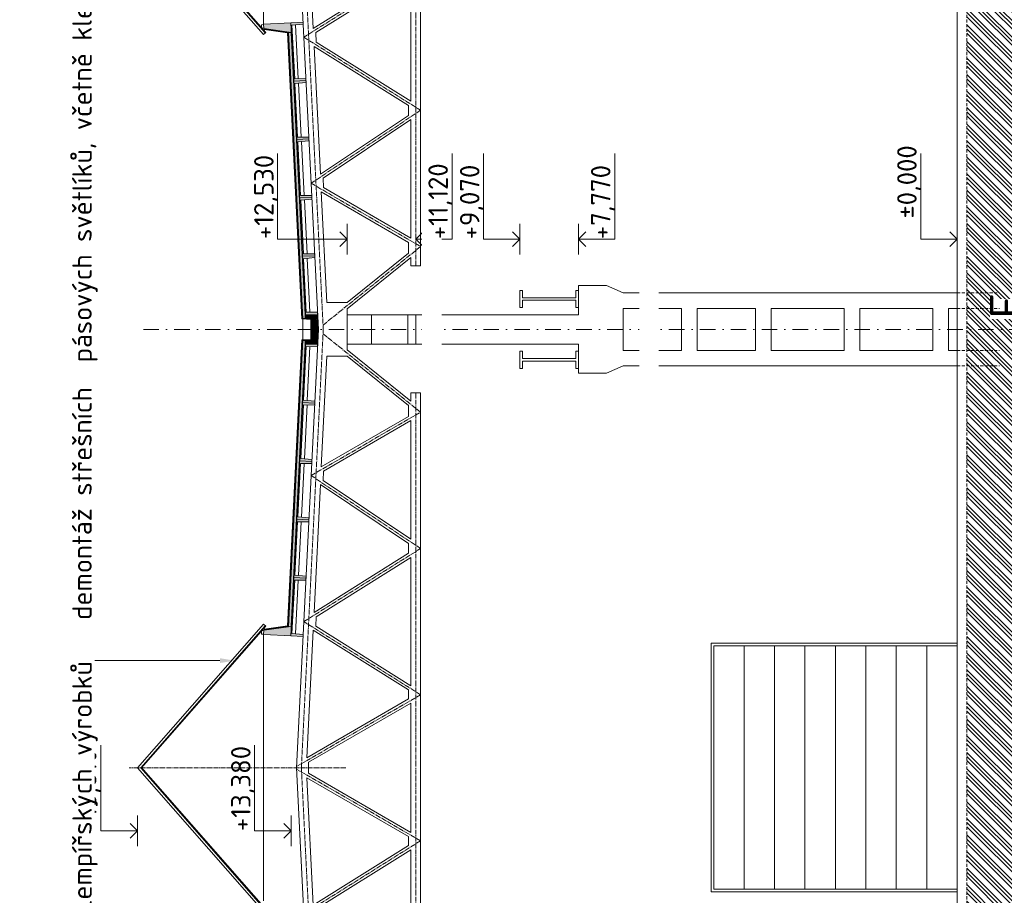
# Model space of a CAD drawing. Header units: millimetres. Extents: x -725694 to 4766210, y -2984614 to 2187451.
# Tile 98 of 256: x 232289 to 252514, y 51681 to 69659. Entities that reach past the tile are written whole.
import ezdxf
from ezdxf import colors
from ezdxf.entities.mleader import LeaderData, LeaderLine
from ezdxf.math import Vec2, Vec3

# ---------------------------------------------------------------- set-up
doc = ezdxf.new("R2010")
doc.units = ezdxf.units.MM
for name, pattern in [('AM_DIN_G_W050', [13.75, 9.75, -1.5, 1, -1.5]), ('CARKOVANA', [5, 3, -2]), ('CENTERX2', [101.6, 63.5, -12.7, 12.7, -12.7]), ('DASHDOT', [25.4, 12.7, -6.35, 0, -6.35]), ('HIDDEN', [9.525, 6.35, -3.175])]:
    doc.linetypes.add(name, pattern=pattern)
for name, color, linetype, lineweight in [('A99_N_sraf', 7, 'Continuous', 0), ('A99_N_txt-popis-200', 7, 'Continuous', 5), ('A99_N_txt-popis-50 @ 200', 7, 'Continuous', 9), ('A99_S_kce-demolice', 7, 'Continuous', 20), ('A99_S_kce-pohl', 7, 'Continuous', 5), ('A99_S_kce-rez-sil', 7, 'Continuous', 15), ('A99_S_kce-rez-ten', 7, 'Continuous', 9), ('A99_S_koty-200-vysk', 7, 'Continuous', 9), ('A99_S_osy', 7, 'CENTERX2', 5), ('A99_S_sraf @ 200', 7, 'Continuous', 9)]:
    doc.layers.add(name, color=color, linetype=linetype, lineweight=lineweight)
doc.styles.add('A99_popis', font='isocpeur.ttf')
doc.styles.add('ad_popis 100', font='isocpeur.ttf', dxfattribs={"height": 200})

msp = doc.modelspace()

# ---------------------------------------------------------------- hatches: boundary and pattern name
at = {"layer": 'A99_N_sraf', "lineweight": 0, "transparency": 33554687}
h = msp.add_hatch(dxfattribs=at)
h.set_pattern_fill('ZELEZOBETON', color=256, scale=10)
h.set_pattern_definition([(45, (-51175, -525700), (-35.355339, 35.355339), []), (45, (-51160.86, -525700), (-35.355339, 35.355339), []), (45, (-51132.574, -525700), (-21.2132034, 49.4974747), [20, -10, 0, -10])])
h.paths.add_polyline_path([(238410, 63300), (238375, 63300), (238375, 63080), (238160, 63070), (238160, 63000), (238410, 63000)])
h.paths.add_polyline_path([(238410, 63600), (238160, 63600), (238160, 63530), (238375, 63520), (238375, 63300), (238410, 63300)])
at = {"layer": 'A99_S_kce-demolice', "lineweight": 0}
h = msp.add_hatch(dxfattribs=at)
h.set_pattern_fill('BETON-LEHKY', color=256, scale=10, style=0)
h.set_pattern_definition([(45, (14.142, 0), (-28.284271, 28.284271), []), (0, (59.21, 13.25), (28.2842712, 28.2842712), [5, -51.5685425]), (45, (64.21, 13.25), (-28.284271, 28.284271), [5, -35]), (90, (67.746, 16.784), (-28.2842712, 28.2842712), [5, -51.5685425]), (135, (67.746, 21.784), (-28.284271, -28.284271), [5, -35]), (0, (59.21, 25.32), (28.2842712, 28.2842712), [5, -51.5685425]), (45, (55.675, 21.784), (-28.284271, 28.284271), [5, -35]), (90, (55.675, 16.784), (-28.2842712, 28.2842712), [5, -51.5685425]), (135, (59.21, 13.25), (-28.284271, -28.284271), [5, -35]), (45, (72.317, 29.89), (-28.284271, 28.284271), [10, -30])])
h.paths.add_polyline_path([(238375, 63520), (238290.6, 63523.9), (238290, 63076), (238375, 63080)])
at = {"layer": 'A99_S_sraf @ 200', "linetype": 'Continuous', "lineweight": 0}
h = msp.add_hatch(dxfattribs=at)
h.set_pattern_fill('ZEM_PUVODNI', color=256, scale=0.3, angle=180)
h.set_pattern_definition([(315, (32580, -1017000), (169.70563, 169.70563), []), (315, (32580, -1017084.85), (169.70563, 169.70563), []), (315, (32580, -1017169.7), (169.70563, 169.70563), [])])
h.paths.add_polyline_path([(251745, -17545), (251745, -5025), (251745, -890), (252300, -890), (252300, -600), (251745, -600), (251745, 83825), (253870, 83825), (253870, -17545)])

# ---------------------------------------------------------------- linework, layer by layer
at = {"layer": 'A99_N_sraf', "linetype": 'Continuous', "lineweight": 0, "ltscale": 2, "transparency": 33554562}
for points in [[(238290, 63300), (238290, 63524), (238092.9, 63533.1)], [(238290, 63300), (238290, 63076), (238092.9, 63066.9)]]:
    msp.add_lwpolyline(points, dxfattribs=at)
at = {"layer": 'A99_S_kce-pohl', "lineweight": 5}
for p, q in [((240325, 64775.1), (240325, 64605.3)), ((240325, 61824.9), (240325, 61994.7))]:
    msp.add_line(p, q, dxfattribs=at)
at = {"layer": 'A99_S_kce-pohl'}
for p, q in [((243765, 64200), (244345.4, 64200)), ((243765, 64200), (243765, 63600)), ((244685, 64050), (244345.4, 64200)), ((244685, 64050), (251545, 64050)), ((244685, 63730), (245885, 63730)), ((244685, 62870), (244685, 63730)), ((245885, 62870), (245885, 63730)), ((246205, 62870), (246205, 63730)), ((246205, 63730), (247405, 63730)), ((247405, 62870), (247405, 63730)), ((247725, 62870), (247725, 63730)), ((247725, 63730), (249225, 63730)), ((249225, 62870), (249225, 63730)), ((249545, 62870), (249545, 63730)), ((249545, 63730), (251045, 63730)), ((251045, 62870), (251045, 63730)), ((251365, 62870), (251365, 63730)), ((251365, 63730), (251545, 63730)), ((243765, 63600), (239515, 63600)), ((243765, 63000), (239515, 63000)), ((244685, 62870), (245885, 62870)), ((246205, 62870), (247405, 62870)), ((247725, 62870), (249225, 62870)), ((249545, 62870), (251045, 62870)), ((251365, 62870), (251545, 62870)), ((244685, 62550), (244345.4, 62400)), ((244685, 62550), (251545, 62550)), ((243765, 62400), (244345.4, 62400))]:
    msp.add_line(p, q, dxfattribs=at)
at = {"layer": 'A99_S_kce-pohl', "lineweight": 0}
msp.add_line((239015, 63220), (239015, 63722.4), dxfattribs=at)
at = {"layer": 'A99_S_kce-pohl', "lineweight": 5}
for points in [[(237975, 72300), (238425, 63300)], [(238185.5, 72094.9), (238316.3, 69478.5)], [(240275, 70702.7), (238316.3, 69478.5)], [(240325, 70616), (238370.6, 69394.5)], [(240325, 70616), (240325, 67984)], [(238370.6, 69394.5), (238380.3, 69199.4)], [(238380.3, 69199.4), (240325, 67984)], [(238334.8, 69109.9), (238465.9, 66487.3)], [(238334.8, 69109.9), (240275, 67897.3)], [(240275, 67897.3), (240275, 67693.4)], [(240275, 67693.4), (238465.9, 66487.3)], [(240325, 67606.6), (238520.1, 66403.3)], [(240325, 67606.6), (240325, 65173.3)], [(238520.1, 66403.3), (238529.8, 66210.5)], [(238529.8, 66210.5), (240325, 65173.3)], [(238484.2, 66121.4), (238597.7, 63850)], [(238484.2, 66121.4), (240275, 65086.7)], [(240275, 65086.7), (240275, 64863.2)], [(240275, 64863.2), (239014.1, 63850)], [(240325, 64775.1), (239015, 63722.4)], [(239014.1, 63850), (238597.7, 63850)], [(239015, 63300), (239015, 63722.4)], [(237975, 54300), (238425, 63300)], [(239015, 63300), (239015, 62877.6)], [(238484.2, 60478.6), (238597.7, 62750)], [(239014.1, 62750), (238597.7, 62750)], [(240275, 61736.8), (239014.1, 62750)], [(240325, 61824.9), (239015, 62877.6)], [(240275, 61513.3), (240275, 61736.8)], [(238484.2, 60478.6), (240275, 61513.3)], [(238529.8, 60389.5), (240325, 61426.7)], [(240325, 58993.4), (240325, 61426.7)], [(238529.8, 60389.5), (238520.1, 60196.7)], [(238334.8, 57490.1), (238465.9, 60112.7)], [(240275, 58906.6), (238465.9, 60112.7)], [(240325, 58993.4), (238520.1, 60196.7)], [(240275, 58702.7), (240275, 58906.6)], [(238334.8, 57490.1), (240275, 58702.7)], [(238380.3, 57400.6), (240325, 58616)], [(240325, 55984), (240325, 58616)], [(238370.6, 57205.5), (238380.3, 57400.6)], [(240275, 55897.3), (238316.3, 57121.5)], [(240325, 55984), (238370.6, 57205.5)], [(240275, 55713.2), (240275, 55897.3)], [(240275, 55713.2), (238185.5, 54505.1)], [(240325, 55626.6), (238225, 54412.5)], [(240325, 54300), (240325, 55626.6)], [(238225, 54300), (238225, 54412.5)], [(237975, 54300), (238425, 45300)], [(238225, 54300), (238225, 54187.5)], [(240325, 54300), (240325, 52973.4)], [(238185.5, 54094.9), (238316.3, 51478.5)], [(240275, 52886.8), (238185.5, 54094.9)], [(240325, 52973.4), (238225, 54187.5)], [(240275, 52886.8), (240275, 52702.7)], [(240275, 52702.7), (238316.3, 51478.5)], [(240325, 52616), (238370.6, 51394.5)], [(240325, 52616), (240325, 49984)]]:
    msp.add_lwpolyline(points, dxfattribs=at)
at = {"layer": 'A99_S_kce-pohl', "color": 253, "linetype": 'AM_DIN_G_W050', "lineweight": 0, "ltscale": 10}
for points in [[(238074.9, 72305), (238524.9, 63305)], [(238074.9, 54295), (238524.9, 63295)], [(238074.9, 54305), (238524.9, 45305)]]:
    msp.add_lwpolyline(points, dxfattribs=at)
at = {"layer": 'A99_S_kce-pohl'}
for points in [[(251545, 56855), (246495, 56855), (246495, 51755), (251545, 51755)], [(251545, 56805), (246545, 56805), (246545, 51805), (251545, 51805)]]:
    msp.add_lwpolyline(points, close=True, dxfattribs=at)
for points in [[(247170, 56805), (247170, 56805), (247170, 51805)], [(247795, 56805), (247795, 56805), (247795, 51805)], [(248420, 56805), (248420, 56805), (248420, 51805)], [(249045, 56805), (249045, 56805), (249045, 51805)], [(249670, 56805), (249670, 56805), (249670, 51805)], [(250295, 56805), (250295, 56805), (250295, 51805)], [(250920, 56805), (250920, 56805), (250920, 51805)]]:
    msp.add_lwpolyline(points, dxfattribs=at)
at = {"layer": 'A99_S_kce-rez-sil'}
for p, q in [((242565, 64100), (242565, 63750)), ((242565, 64100), (242615, 64100)), ((242615, 64100), (242615, 63950)), ((242615, 63950), (243715, 63950)), ((243765, 64100), (243715, 64100)), ((243715, 64100), (243715, 63950)), ((243765, 64100), (243765, 63750)), ((242565, 63750), (242615, 63750)), ((242615, 63900), (243715, 63900)), ((242615, 63750), (242615, 63900)), ((243715, 63750), (243715, 63900)), ((243765, 63750), (243715, 63750)), ((243765, 62400), (243765, 63000)), ((242565, 62500), (242565, 62850)), ((242565, 62850), (242615, 62850)), ((242615, 62850), (242615, 62700)), ((242615, 62700), (243715, 62700)), ((243765, 62850), (243715, 62850)), ((243715, 62850), (243715, 62700)), ((243765, 62500), (243765, 62850)), ((242565, 62500), (242615, 62500)), ((242615, 62500), (242615, 62650)), ((242615, 62650), (243715, 62650)), ((243715, 62500), (243715, 62650)), ((243765, 62500), (243715, 62500))]:
    msp.add_line(p, q, dxfattribs=at)
msp.add_lwpolyline([(239515, 63000), (239515, 63600), (239015, 63600), (239015, 63000)], close=True, dxfattribs=at)
at = {"layer": 'A99_S_kce-rez-sil', "color": 7, "linetype": 'HIDDEN', "lineweight": 5, "ltscale": 10}
for points in [[(251545, 62870), (252415, 62870)], [(251545, 62550), (252415, 62550)]]:
    msp.add_lwpolyline(points, dxfattribs=at)
at = {"layer": 'A99_S_kce-rez-ten', "linetype": 'HIDDEN', "lineweight": 5, "ltscale": 10}
msp.add_line((251745, -600), (251745, 83825), dxfattribs=at)
at = {"layer": 'A99_S_kce-rez-ten', "lineweight": 13}
msp.add_line((251545, 26730), (251545, 81850), dxfattribs=at)
at = {"layer": 'A99_S_kce-rez-ten', "lineweight": 0}
for points in [[(238169.8, 68408.6), (237920.1, 68396.2), (237860.2, 69594.7), (238109.9, 69607.1), (238111.9, 69567.2), (237882.7, 69545.7), (237937.6, 68447.1), (238167.8, 68448.6)], [(238229.6, 67210.1), (237980, 67197.6), (237920.1, 68396.2), (238169.8, 68408.6), (238171.8, 68368.7), (237942.6, 68347.2), (237997.4, 67248.6), (238227.6, 67250.1)], [(238289.5, 66011.6), (238039.8, 65999.1), (237980, 67197.6), (238229.6, 67210.1), (238231.6, 67170.2), (238002.4, 67148.7), (238057.3, 66050.1), (238287.5, 66051.6)], [(238349.4, 64813.1), (238099.7, 64800.6), (238039.8, 65999.1), (238289.5, 66011.6), (238291.5, 65971.7), (238062.3, 65950.2), (238117.2, 64851.6), (238347.4, 64853.1)], [(238160, 63600), (238410, 63600), (238410, 63000), (238160, 63000), (238160, 63070), (238375, 63080), (238375, 63520), (238160, 63530)], [(238349.4, 61786.9), (238099.7, 61799.4), (238039.8, 60600.9), (238289.5, 60588.4), (238291.5, 60628.3), (238062.3, 60649.8), (238117.2, 61748.4), (238347.4, 61746.9)], [(238289.5, 60588.4), (238039.8, 60600.9), (237980, 59402.4), (238229.6, 59389.9), (238231.6, 59429.8), (238002.4, 59451.3), (238057.3, 60549.9), (238287.5, 60548.4)], [(238229.6, 59389.9), (237980, 59402.4), (237920.1, 58203.8), (238169.8, 58191.4), (238171.8, 58231.3), (237942.6, 58252.8), (237997.4, 59351.4), (238227.6, 59349.9)], [(238169.8, 58191.4), (237920.1, 58203.8), (237860.2, 57005.3), (238109.9, 56992.9), (238111.9, 57032.8), (237882.7, 57054.3), (237937.6, 58152.9), (238167.8, 58151.4)]]:
    msp.add_lwpolyline(points, close=True, dxfattribs=at)
at = {"layer": 'A99_S_kce-rez-ten', "lineweight": 9}
for points in [[(238169.8, 68408.6), (238167.8, 68448.6), (237937.6, 68447.1), (237882.7, 69545.7), (238111.9, 69567.2), (238109.9, 69607.1), (237860.2, 69594.7)], [(238169.8, 68408.6), (238171.8, 68368.7), (237942.6, 68347.2), (237997.4, 67248.6), (238227.6, 67250.1), (238229.6, 67210.1), (238229.6, 67210.1)], [(238289.5, 66011.6), (238287.5, 66051.6), (238057.3, 66050.1), (238002.4, 67148.7), (238231.6, 67170.2), (238229.6, 67210.1), (238229.6, 67210.1)], [(238289.5, 66011.6), (238291.5, 65971.7), (238062.3, 65950.2), (238117.2, 64851.6), (238347.4, 64853.1), (238349.4, 64813.1), (238349.4, 64813.1)], [(238425, 63300), (238407.3, 63654.6), (238177.1, 63653.1), (238122.2, 64751.7), (238351.4, 64773.2), (238349.4, 64813.1), (238349.4, 64813.1)], [(238425, 63300), (238407.3, 62945.4), (238177.1, 62946.9), (238122.2, 61848.3), (238351.4, 61826.8), (238349.4, 61786.9), (238349.4, 61786.9)], [(238289.5, 60588.4), (238291.5, 60628.3), (238062.3, 60649.8), (238117.2, 61748.4), (238347.4, 61746.9), (238349.4, 61786.9), (238349.4, 61786.9)], [(238289.5, 60588.4), (238287.5, 60548.4), (238057.3, 60549.9), (238002.4, 59451.3), (238231.6, 59429.8), (238229.6, 59389.9), (238229.6, 59389.9)], [(238169.8, 58191.4), (238171.8, 58231.3), (237942.6, 58252.8), (237997.4, 59351.4), (238227.6, 59349.9), (238229.6, 59389.9), (238229.6, 59389.9)], [(238169.8, 58191.4), (238167.8, 58151.4), (237937.6, 58152.9), (237882.7, 57054.3), (238111.9, 57032.8), (238109.9, 56992.9), (237860.2, 57005.3)]]:
    msp.add_lwpolyline(points, dxfattribs=at)
at = {"layer": 'A99_S_kce-rez-ten', "linetype": 'CARKOVANA', "lineweight": 0, "ltscale": 15}
for points, const_width in [([(238157.1, 63602), (237867.6, 69394.8)], 5), ([(238280, 63300), (238280, 63514.4), (238093.4, 63523.1)], 20), ([(238157.1, 63602), (238157.1, 63530.1)], 5), ([(238280, 63300), (238280, 63085.6), (238093.4, 63076.9)], 20), ([(238157.1, 62998), (237867.6, 57205.2)], 5), ([(238157.1, 62998), (238157.1, 63069.9)], 5)]:
    msp.add_lwpolyline(points, dxfattribs=dict(at, const_width=const_width))
at = {"layer": 'A99_S_kce-rez-ten', "lineweight": 0}
for points in [[(238154.6, 63601.9), (237865.1, 69396.4)], [(238270, 63300), (238270, 63504.9), (238083.9, 63513.5)], [(238290, 63300), (238290, 63524), (238084.8, 63533.5)], [(238154.6, 63602), (238154.6, 63530.3)], [(238159.6, 63602), (238159.6, 63530)], [(238270, 63300), (238270, 63095.1), (238083.9, 63086.5)], [(238290, 63300), (238290, 63076), (238084.8, 63066.5)], [(238154.6, 62998.1), (237865.1, 57203.6)], [(238154.6, 62998), (238154.6, 63069.7)], [(238159.6, 62998), (238159.6, 63070)]]:
    msp.add_lwpolyline(points, dxfattribs=at)
at = {"layer": 'A99_S_kce-rez-ten', "lineweight": 5}
for points in [[(238012.6, 68447.6), (237957.4, 69552.7)], [(238017.3, 68354.2), (238072.5, 67249.1)], [(238132.4, 66050.6), (238077.2, 67155.7)], [(238192.3, 64852.1), (238137, 65957.2)], [(238252.1, 63653.6), (238196.9, 64758.7)], [(238105, 63085), (238105, 63515)], [(238196.9, 61841.3), (238252.1, 62946.4)], [(238192.3, 61747.9), (238137, 60642.8)], [(238132.4, 60549.4), (238077.2, 59444.3)], [(238072.5, 59350.9), (238017.3, 58245.8)], [(238012.6, 58152.4), (237957.4, 57047.3)], [(238185.5, 54505.1), (238316.3, 57121.5)]]:
    msp.add_lwpolyline(points, dxfattribs=at)
at = {"layer": 'A99_S_koty-200-vysk', "ltscale": 2}
for p, q in [((237587.2, 65152.8), (237587.2, 66909.4)), ((241174, 65152.8), (241174, 66909.4)), ((241816, 65152.8), (241816, 66909.4)), ((244514, 65152.8), (244514, 66909.4)), ((250796, 65152.8), (250796, 66909.4)), ((239015, 64835.5), (239015, 65470.1)), ((242565, 64835.5), (242565, 65470.1)), ((243765, 64835.5), (243765, 65470.1)), ((239015, 65152.8), (237587.2, 65152.8)), ((239015, 65152.8), (238865.1, 65302.4)), ((239015, 65152.8), (238865.1, 65003.3)), ((240425, 65152.8), (240574.9, 65302.4)), ((240425, 65152.8), (241174, 65152.8)), ((240425, 65152.8), (240574.9, 65003.3)), ((242565, 65152.8), (241816, 65152.8)), ((242565, 65152.8), (242415.1, 65302.4)), ((242565, 65152.8), (242415.1, 65003.3)), ((243765, 65152.8), (243914.9, 65302.4)), ((243765, 65152.8), (244514, 65152.8)), ((243765, 65152.8), (243914.9, 65003.3)), ((251545, 65152.8), (250796, 65152.8)), ((251545, 65152.8), (251395.1, 65302.4)), ((251545, 65152.8), (251395.1, 65003.3)), ((233957.4, 53005), (233957.4, 54761.6)), ((237114.2, 53005), (237114.2, 54761.6)), ((234706.4, 52687.7), (234706.4, 53322.3)), ((237863.2, 52687.7), (237863.2, 53322.3)), ((234706.4, 53005), (233957.4, 53005)), ((234706.4, 53005), (234556.4, 53154.6)), ((234706.4, 53005), (234556.4, 52855.5)), ((237863.2, 53005), (237114.2, 53005)), ((237863.2, 53005), (237713.3, 53154.6)), ((237863.2, 53005), (237713.3, 52855.5))]:
    msp.add_line(p, q, dxfattribs=at)
at = {"layer": 'A99_S_osy', "linetype": 'DASHDOT', "lineweight": 5, "ltscale": 25}
msp.add_lwpolyline([(254834.8, 63300), (234814.8, 63300)], dxfattribs=at)

# ---------------------------------------------------------------- texts
at = {"layer": 'A99_S_koty-200-vysk', "ltscale": 2, "style": 'A99_popis'}
for s, p in [('%%P0,000', (250713.4, 65575.5)), ('+12,530', (237504.6, 65155)), ('+11,120 ', (241084.3, 65152.8)), ('+9,070', (241733.4, 65150)), ('+7,770', (244424.3, 65152.8)), ('+16,810 ', (233867.7, 53000)), ('+13,380', (237031.6, 53000))]:
    msp.add_text(s, height=400, rotation=90, dxfattribs=at).set_placement(p)

# ---------------------------------------------------------------- next in the draw order: texts
at = {"layer": 'A99_N_txt-popis-200', "color": 1, "lineweight": 0, "insert": (252220, 63515), "char_height": 750, "width": 406.225, "attachment_point": 1, "rotation": 90, "style": 'ad_popis 100', "bg_fill": 3, "box_fill_scale": 1, "bg_fill_color": 256, "bg_fill_transparency": 0}
msp.add_mtext('E', dxfattribs=at)

# ---------------------------------------------------------------- next in the draw order: leaders
at = {"layer": 'A99_N_txt-popis-50 @ 200', "lineweight": 9}
ml = msp.add_multileader_mtext('Standard', dxfattribs=at)
ml.set_content('\\A1;{\\C256;demontáž střešních  panelů PUR + polykarbonát, tl.40mm, včetně klempířských výrobků}', color=1, style='A99_popis')
ml.set_leader_properties(color=256, linetype='ByLayer', lineweight=-1)
ml.build(insert=Vec2(0, 0))
ml.multileader.update_dxf_attribs({"dogleg_length": 1, "arrow_head_size": 300, "scale": 200})
ctx = ml.context
ctx.base_point, ctx.scale, ctx.char_height, ctx.arrow_head_size, ctx.landing_gap_size, ctx.plane_origin, ctx.plane_x_axis, ctx.plane_y_axis = Vec3(233630, 6914.7), 200, 400, 300, 250, Vec3(239436, 10074.7), Vec3(0, 1), Vec3(-1, 0)
notes = []
notes.append((ctx, [(0, (1, 1, 0), (233630, 6329.7), (0, 1), 585, [(0, [(237740, 6329.7)], 0, [])])]))
ctx.mtext.insert, ctx.mtext.text_direction, ctx.mtext.rotation, ctx.mtext.width, ctx.mtext.flow_direction = Vec3(233370, 7164.7), Vec3(0, 1), 1.5707963, 10901.433, 5
ctx.mtext.has_bg_fill, ctx.mtext.bg_color, ctx.mtext.bg_scale_factor, ctx.mtext.bg_transparency, ctx.mtext.use_window_bg_color = 1, -1073741824, 1, 0, 1
ml = msp.add_multileader_mtext('Standard', dxfattribs=at)
ml.set_content('\\A1;{\\C256;demontáž pásového prosvětlení z polykarbonátu}', color=1, style='A99_popis')
ml.set_leader_properties(color=256, linetype='ByLayer', lineweight=-1)
ml.build(insert=Vec2(0, 0))
ml.multileader.update_dxf_attribs({"dogleg_length": 1, "arrow_head_size": 300, "scale": 200})
ctx = ml.context
ctx.base_point, ctx.scale, ctx.char_height, ctx.arrow_head_size, ctx.landing_gap_size, ctx.plane_origin, ctx.plane_x_axis, ctx.plane_y_axis = Vec3(240815.8, -7752.7), 200, 400, 300, 250, Vec3(246621.8, -5400), Vec3(0, 1), Vec3(-1, 0)
notes.append((ctx, [(1, (1, 1, 0), (240815.8, -1987.7), (0, -1), 585, [(0, [(240830.8, -885)], 0, [])])]))
ctx.mtext.insert, ctx.mtext.text_direction, ctx.mtext.rotation, ctx.mtext.width, ctx.mtext.flow_direction = Vec3(240555.8, -7502.7), Vec3(0, 1), 1.5707963, 5217.251, 5
ctx.mtext.has_bg_fill, ctx.mtext.bg_color, ctx.mtext.bg_scale_factor, ctx.mtext.bg_transparency, ctx.mtext.use_window_bg_color = 1, -1073741824, 1, 0, 1
ml = msp.add_multileader_mtext('Standard', dxfattribs=at)
ml.set_content('\\A1;{\\C256;demontáž stěnových panelů PUR, tl.40mm, včetně klempířských výrobků}', color=1, style='A99_popis')
ml.set_leader_properties(color=256, linetype='ByLayer', lineweight=-1)
ml.build(insert=Vec2(0, 0))
ml.multileader.update_dxf_attribs({"dogleg_length": 1, "arrow_head_size": 300, "scale": 200})
ctx = ml.context
ctx.base_point, ctx.scale, ctx.char_height, ctx.arrow_head_size, ctx.landing_gap_size, ctx.plane_origin, ctx.plane_x_axis, ctx.plane_y_axis = Vec3(245275.8, -7756.6), 200, 400, 300, 250, Vec3(251081.8, -5400), Vec3(0, 1), Vec3(-1, 0)
notes.append((ctx, [(1, (1, 1, 0), (245275.8, -1631.6), (0, -1), 585, [(0, [(245290.8, -885)], 0, [])])]))
ctx.mtext.insert, ctx.mtext.text_direction, ctx.mtext.rotation, ctx.mtext.width, ctx.mtext.flow_direction = Vec3(245015.8, -7506.6), Vec3(0, 1), 1.5707963, 5217.251, 5
ctx.mtext.has_bg_fill, ctx.mtext.bg_color, ctx.mtext.bg_scale_factor, ctx.mtext.bg_transparency, ctx.mtext.use_window_bg_color = 1, -1073741824, 1, 0, 1
for ctx, leaders in notes:
    for number, flags, end, landing, length, lines in leaders:
        leader = LeaderData()
        leader.index, (leader.has_last_leader_line, leader.has_dogleg_vector, leader.attachment_direction) = number, flags
        leader.last_leader_point, leader.dogleg_vector, leader.dogleg_length = Vec3(end), Vec3(landing), length
        for number, points, colour, breaks in lines:
            line = LeaderLine()
            line.index, line.vertices, line.color, line.breaks = number, Vec3.list(points), colors.encode_raw_color(colour), breaks
            leader.lines.append(line)
        ctx.leaders.append(leader)

# ---------------------------------------------------------------- next in the draw order: hatches: boundary and pattern name
at = {"layer": 'A99_N_sraf', "lineweight": 0, "transparency": 33554687}
h = msp.add_hatch(dxfattribs=at)
h.set_pattern_fill('ZELEZOBETON', color=256, scale=10)
h.set_pattern_definition([(135, (241435, 17090), (-35.35534, -35.35534), []), (135, (241435, 17104.14), (-35.35534, -35.35534), []), (135, (241435, 17132.426), (-49.497475, -21.213203), [20, -10, 0, -10])])
h.paths.add_polyline_path([(238159.6, 63602.1), (238220.5, 63605.2), (238358.1, 63612), (238409.3, 63614.6), (238407.3, 63654.6), (238177.1, 63653.1), (238122.2, 64751.7), (238351.4, 64773.2), (238347.4, 64853.1), (238117.2, 64851.6), (238062.3, 65950.2), (238291.4, 65971.7), (238287.4, 66051.6), (238057.3, 66050.1), (238002.4, 67148.7), (238231.5, 67170.2), (238227.5, 67250.1), (237997.4, 67248.6), (237942.6, 68347.2), (238171.8, 68368.7), (238167.6, 68448.6), (237937.6, 68447.1), (237882.7, 69545.7), (238111.6, 69567.2), (238109.6, 69607.1), (237300.9, 69566.7), (237305.4, 69476.8), (237870.2, 69394.9)])
at = {"layer": 'A99_N_sraf', "linetype": 'Continuous', "lineweight": 0, "ltscale": 2, "transparency": 33554562}
h = msp.add_hatch(dxfattribs=at)
h.set_pattern_fill('BETON-LEHKY', color=256, scale=10)
h.set_pattern_definition([(137.86, (238148.888, 45615.76), (-26.83778, -29.660305), []), (92.86, (238133.407, 45660.11), (-29.660305, 26.837778), [5, -51.56854]), (137.86, (238133.157, 45665.104), (-26.83778, -29.660305), [5, -35]), (182.86, (238129.45, 45668.458), (-26.837778, -29.660305), [5, -51.56854]), (227.86, (238124.456, 45668.21), (29.660305, -26.83778), [5, -35]), (92.86, (238121.35, 45659.508), (-29.660305, 26.837778), [5, -51.56854]), (137.86, (238125.06, 45656.153), (-26.83778, -29.660305), [5, -35]), (182.86, (238130.052, 45656.402), (-26.837778, -29.660305), [5, -51.56854]), (227.86, (238133.407, 45660.11), (29.660305, -26.83778), [5, -35]), (137.86, (238116.13, 45672.37), (-26.83778, -29.660305), [10, -30])])
h.paths.add_polyline_path([(238103.6, 63519.2), (237810.8, 69381.9), (237865.7, 69384.7), (238158.6, 63522)])
at = {"layer": 'A99_N_sraf', "lineweight": 0, "transparency": 33554687}
h = msp.add_hatch(dxfattribs=at)
h.set_pattern_fill('ZELEZOBETON', color=256, scale=10)
h.set_pattern_definition([(135, (241435, -910), (-35.35534, -35.35534), []), (135, (241435, -895.86), (-35.35534, -35.35534), []), (135, (241435, -867.574), (-49.497475, -21.213203), [20, -10, 0, -10])])
h.paths.add_polyline_path([(238159.6, 62997.9), (238220.5, 62994.8), (238358.1, 62988), (238409.3, 62985.4), (238407.3, 62945.4), (238177.1, 62946.9), (238122.2, 61848.3), (238351.4, 61826.8), (238347.4, 61746.9), (238117.2, 61748.4), (238062.3, 60649.8), (238291.4, 60628.3), (238287.4, 60548.4), (238057.3, 60549.9), (238002.4, 59451.3), (238231.5, 59429.8), (238227.5, 59349.9), (237997.4, 59351.4), (237942.6, 58252.8), (238171.8, 58231.3), (238167.6, 58151.4), (237937.6, 58152.9), (237882.7, 57054.3), (238111.6, 57032.8), (238109.6, 56992.9), (237300.9, 57033.3), (237305.4, 57123.2), (237870.2, 57205.1)])
at = {"layer": 'A99_N_sraf', "linetype": 'Continuous', "lineweight": 0, "ltscale": 2, "transparency": 33554562}
h = msp.add_hatch(dxfattribs=at)
h.set_pattern_fill('BETON-LEHKY', color=256, scale=10)
h.set_pattern_definition([(137.86, (238148.888, 27615.76), (-26.83778, -29.660305), []), (92.86, (238133.407, 27660.11), (-29.660305, 26.837778), [5, -51.568542]), (137.86, (238133.157, 27665.104), (-26.83778, -29.660305), [5, -35]), (182.86, (238129.45, 27668.458), (-26.837778, -29.660305), [5, -51.568543]), (227.86, (238124.456, 27668.21), (29.660305, -26.83778), [5, -35]), (92.86, (238121.35, 27659.508), (-29.660305, 26.837778), [5, -51.568542]), (137.86, (238125.06, 27656.153), (-26.83778, -29.660305), [5, -35]), (182.86, (238130.052, 27656.402), (-26.837778, -29.660305), [5, -51.568543]), (227.86, (238133.407, 27660.11), (29.660305, -26.83778), [5, -35]), (137.86, (238116.13, 27672.37), (-26.83778, -29.660305), [10, -30])])
h.paths.add_polyline_path([(238103.6, 63080.8), (237810.8, 57218.1), (237865.7, 57215.3), (238158.6, 63078)])

# ---------------------------------------------------------------- next in the draw order: linework, layer by layer
at = {"layer": 'A99_S_kce-demolice', "lineweight": 9}
for points in [[(237304.7, 69488.9), (237300.5, 69558.8), (237255.6, 69556.1), (237259.7, 69486.2)], [(237304.7, 57112.6), (237300.5, 57042.8), (237255.6, 57045.4), (237259.7, 57115.3)]]:
    msp.add_lwpolyline(points, close=True, dxfattribs=at)
for points in [[(237294.5, 69351.4), (237343.3, 69394.2)], [(237294.5, 57250.2), (237343.3, 57207.3)]]:
    msp.add_lwpolyline(points, dxfattribs=at)
at = {"layer": 'A99_S_kce-pohl', "lineweight": 5}
for p, q in [((240325, 64605.3), (240525, 64605.3)), ((240325, 61994.7), (240525, 61994.7))]:
    msp.add_line(p, q, dxfattribs=at)
at = {"layer": 'A99_S_kce-pohl', "color": 253, "linetype": 'AM_DIN_G_W050', "lineweight": 0, "ltscale": 10}
for points in [[(240425, 64605.3), (240425, 64605.3), (240425, 72300)], [(240525, 70800), (238125, 69300)], [(238125, 69300), (240525, 67800), (238275, 66300), (240525, 65000)], [(240525, 65000), (238520.7, 63389.3)], [(240525, 61600), (238520.7, 63210.7)], [(240425, 61994.7), (240425, 61994.7), (240425, 54300)], [(238125, 57300), (240525, 58800), (238275, 60300), (240525, 61600)], [(240525, 55800), (238125, 57300)], [(240525, 55800), (237976.3, 54326.4)], [(240525, 52800), (237976.3, 54273.6)], [(240425, 46605.3), (240425, 46605.3), (240425, 54300)], [(240525, 52800), (238125, 51300)]]:
    msp.add_lwpolyline(points, dxfattribs=at)
at = {"layer": 'A99_S_kce-pohl', "lineweight": 5}
for points in [[(240525, 72300), (240525, 64605.3)], [(240525, 54300), (240525, 61994.7)], [(240525, 54300), (240525, 46605.3)]]:
    msp.add_lwpolyline(points, dxfattribs=at)
at = {"layer": 'A99_S_kce-rez-sil', "color": 7, "linetype": 'HIDDEN', "lineweight": 5, "ltscale": 10}
for points in [[(251545, 64050), (252415, 64050)], [(251545, 63730), (252415, 63730)]]:
    msp.add_lwpolyline(points, dxfattribs=at)
at = {"layer": 'A99_S_kce-rez-sil'}
msp.add_lwpolyline([(240265, 63600), (240265, 63000), (240425, 63000), (240425, 63600)], close=True, dxfattribs=at)
at = {"layer": 'A99_S_kce-rez-ten', "lineweight": 0}
for points in [[(237300, 75035), (237300, 69565)], [(237305.4, 69476.8), (237300, 69566.5)], [(238159.6, 63602.1), (237870.2, 69394.9), (237303.9, 69477)], [(238103.6, 63519.2), (237809.7, 69403.7), (237310, 69476.2)], [(238103.6, 63519.2), (237809.7, 69403.7), (237310, 69476.2)], [(238083.7, 63518.2), (237790.5, 69386.2), (237310, 69456)], [(238083.9, 63513.5), (237790.5, 69386.2), (237310, 69456)], [(237810.8, 69403.5), (237809.9, 69398.6), (237869.5, 69390)], [(238159.6, 62997.9), (237870.2, 57205.1), (237303.9, 57123)], [(238083.9, 63086.5), (237790.5, 57213.8), (237310, 57144)], [(238083.7, 63081.8), (237790.5, 57213.8), (237310, 57144)], [(238103.6, 63080.8), (237809.7, 57196.3), (237310, 57123.8)], [(238103.6, 63080.8), (237809.7, 57196.3), (237310, 57123.8)], [(237305.4, 57124.7), (237300, 57035)], [(237300, 57035), (237300, 51566.5)]]:
    msp.add_lwpolyline(points, dxfattribs=at)
at = {"layer": 'A99_S_kce-rez-ten', "lineweight": 9}
for points in [[(237300.9, 69566.7), (237860.2, 69594.7)], [(237300.9, 57033.3), (237860.2, 57005.3)]]:
    msp.add_lwpolyline(points, dxfattribs=at)
at = {"layer": 'A99_S_kce-rez-ten', "linetype": 'CARKOVANA', "lineweight": 0, "ltscale": 15}
for points, const_width in [([(238093.7, 63518.7), (237800.1, 69395), (237310, 69466.2)], 20), ([(238093.7, 63518.7), (237800.1, 69395.7), (237310, 69466.2)], 20), ([(237810.4, 69401), (237866.8, 69392.9)], 5), ([(238093.7, 63081.3), (237800.1, 57204.3), (237310, 57133.8)], 20), ([(238093.7, 63081.3), (237800.1, 57204.3), (237310, 57133.8)], 20)]:
    msp.add_lwpolyline(points, dxfattribs=dict(at, const_width=const_width))

# ---------------------------------------------------------------- next in the draw order: leaders
at = {"layer": 'A99_N_txt-popis-50 @ 200', "lineweight": 9}
ml = msp.add_multileader_mtext('Standard', dxfattribs=at)
ml.set_content('\\A1;{\\C256;demontáž střešních  pásových světlíků, včetně klempířských výrobků}', color=1, style='A99_popis')
ml.set_leader_properties(color=256, linetype='ByLayer', lineweight=-1)
ml.build(insert=Vec2(0, 0))
ml.multileader.update_dxf_attribs({"dogleg_length": 1, "arrow_head_size": 300, "scale": 200})
ctx = ml.context
ctx.base_point, ctx.scale, ctx.char_height, ctx.arrow_head_size, ctx.landing_gap_size, ctx.plane_origin, ctx.plane_x_axis, ctx.plane_y_axis = Vec3(233630, 39004.4), 200, 400, 300, 250, Vec3(239436, 42164.4), Vec3(0, 1), Vec3(-1, 0)
notes = []
notes.append((ctx, [(0, (1, 1, 0), (233630, 38419.4), (0, 1), 585, [(0, [(236703.6, 38419.4)], 0, [])])]))
ctx.mtext.insert, ctx.mtext.text_direction, ctx.mtext.rotation, ctx.mtext.width, ctx.mtext.flow_direction = Vec3(233370, 39254.4), Vec3(0, 1), 1.5707963, 5217.251, 5
ctx.mtext.has_bg_fill, ctx.mtext.bg_color, ctx.mtext.bg_scale_factor, ctx.mtext.bg_transparency, ctx.mtext.use_window_bg_color = 1, -1073741824, 1, 0, 1
for ctx, leaders in notes:
    for number, flags, end, landing, length, lines in leaders:
        leader = LeaderData()
        leader.index, (leader.has_last_leader_line, leader.has_dogleg_vector, leader.attachment_direction) = number, flags
        leader.last_leader_point, leader.dogleg_vector, leader.dogleg_length = Vec3(end), Vec3(landing), length
        for number, points, colour, breaks in lines:
            line = LeaderLine()
            line.index, line.vertices, line.color, line.breaks = number, Vec3.list(points), colors.encode_raw_color(colour), breaks
            leader.lines.append(line)
        ctx.leaders.append(leader)

# ---------------------------------------------------------------- next in the draw order: linework, layer by layer
at = {"layer": 'A99_S_kce-demolice', "lineweight": 9}
for points in [[(237294.5, 51351.4), (234706.2, 54300.8)], [(237334, 51386), (234776.2, 54300.8)], [(237343.3, 51394.2), (234784.5, 54310.2)]]:
    msp.add_lwpolyline(points, dxfattribs=at)
at = {"layer": 'A99_S_kce-pohl', "color": 253, "linetype": 'AM_DIN_G_W050', "lineweight": 0, "ltscale": 10}
msp.add_lwpolyline([(238985.8, 54300.8), (234538.7, 54300.8)], dxfattribs=at)

# ---------------------------------------------------------------- next in the draw order: leaders
at = {"layer": 'A99_N_txt-popis-50 @ 200', "lineweight": 9}
ml = msp.add_multileader_mtext('Standard', dxfattribs=at)
ml.set_content('\\A1;{\\C256;demontáž střešních  pásových světlíků, včetně klempířských výrobků}', color=1, style='A99_popis')
ml.set_leader_properties(color=256, linetype='ByLayer', lineweight=-1)
ml.build(insert=Vec2(0, 0))
ml.multileader.update_dxf_attribs({"dogleg_length": 1, "arrow_head_size": 300, "scale": 200})
ctx = ml.context
ctx.base_point, ctx.scale, ctx.char_height, ctx.arrow_head_size, ctx.landing_gap_size, ctx.plane_origin, ctx.plane_x_axis, ctx.plane_y_axis = Vec3(233630, 57084.4), 200, 400, 300, 250, Vec3(239436, 60244.4), Vec3(0, 1), Vec3(-1, 0)
notes = []
notes.append((ctx, [(0, (1, 1, 0), (233630, 56499.4), (0, 1), 585, [(0, [(236703.6, 56499.4)], 0, [])])]))
ctx.mtext.insert, ctx.mtext.text_direction, ctx.mtext.rotation, ctx.mtext.width, ctx.mtext.flow_direction = Vec3(233370, 57334.4), Vec3(0, 1), 1.5707963, 5217.251, 5
ctx.mtext.has_bg_fill, ctx.mtext.bg_color, ctx.mtext.bg_scale_factor, ctx.mtext.bg_transparency, ctx.mtext.use_window_bg_color = 1, -1073741824, 1, 0, 1
for ctx, leaders in notes:
    for number, flags, end, landing, length, lines in leaders:
        leader = LeaderData()
        leader.index, (leader.has_last_leader_line, leader.has_dogleg_vector, leader.attachment_direction) = number, flags
        leader.last_leader_point, leader.dogleg_vector, leader.dogleg_length = Vec3(end), Vec3(landing), length
        for number, points, colour, breaks in lines:
            line = LeaderLine()
            line.index, line.vertices, line.color, line.breaks = number, Vec3.list(points), colors.encode_raw_color(colour), breaks
            leader.lines.append(line)
        ctx.leaders.append(leader)

# ---------------------------------------------------------------- next in the draw order: linework, layer by layer
at = {"layer": 'A99_S_kce-demolice', "lineweight": 9}
for points in [[(237294.5, 69351.4), (234706.2, 72300.8)], [(237334, 69386), (234776.2, 72300.8)], [(237343.3, 69394.2), (234784.5, 72310.2)], [(237294.5, 57250.2), (234706.2, 54300.8)], [(237334, 57215.5), (234776.2, 54300.8)], [(237343.3, 57207.3), (234784.5, 54291.4)]]:
    msp.add_lwpolyline(points, dxfattribs=at)

# ---------------------------------------------------------------- next in the draw order: leaders
at = {"layer": 'A99_N_txt-popis-50 @ 200', "lineweight": 9}
ml = msp.add_multileader_mtext('Standard', dxfattribs=at)
ml.set_content('\\A1;{\\C256;demontáž střešních  panelů PUR, tl.40mm, včetně klempířských výrobků}', color=1, style='A99_popis')
ml.set_leader_properties(color=256, linetype='ByLayer', lineweight=-1)
ml.build(insert=Vec2(0, 0))
ml.multileader.update_dxf_attribs({"dogleg_length": 1, "arrow_head_size": 300, "scale": 200})
ctx = ml.context
ctx.base_point, ctx.scale, ctx.char_height, ctx.arrow_head_size, ctx.landing_gap_size, ctx.plane_origin, ctx.plane_x_axis, ctx.plane_y_axis = Vec3(233630, 18617.8), 200, 400, 300, 250, Vec3(239436, 21777.8), Vec3(0, 1), Vec3(-1, 0)
notes = []
notes.append((ctx, [(1, (1, 1, 0), (233630, 24742.8), (0, -1), 585, [(0, [(238476.8, 24742.8)], 0, [])])]))
ctx.mtext.insert, ctx.mtext.text_direction, ctx.mtext.rotation, ctx.mtext.width, ctx.mtext.flow_direction = Vec3(233370, 18867.8), Vec3(0, 1), 1.5707963, 5217.251, 5
ctx.mtext.has_bg_fill, ctx.mtext.bg_color, ctx.mtext.bg_scale_factor, ctx.mtext.bg_transparency, ctx.mtext.use_window_bg_color = 1, -1073741824, 1, 0, 1
for ctx, leaders in notes:
    for number, flags, end, landing, length, lines in leaders:
        leader = LeaderData()
        leader.index, (leader.has_last_leader_line, leader.has_dogleg_vector, leader.attachment_direction) = number, flags
        leader.last_leader_point, leader.dogleg_vector, leader.dogleg_length = Vec3(end), Vec3(landing), length
        for number, points, colour, breaks in lines:
            line = LeaderLine()
            line.index, line.vertices, line.color, line.breaks = number, Vec3.list(points), colors.encode_raw_color(colour), breaks
            leader.lines.append(line)
        ctx.leaders.append(leader)

# ---------------------------------------------------------------- next in the draw order: leaders
ml = msp.add_multileader_mtext('Standard', dxfattribs=at)
ml.set_content('\\A1;{\\C256;demontáž FVE}', color=1, style='A99_popis')
ml.set_leader_properties(color=256, linetype='ByLayer', lineweight=-1)
ml.build(insert=Vec2(0, 0))
ml.multileader.update_dxf_attribs({"dogleg_length": 1, "arrow_head_size": 300, "scale": 200})
ctx = ml.context
ctx.base_point, ctx.scale, ctx.char_height, ctx.arrow_head_size, ctx.landing_gap_size, ctx.plane_origin, ctx.plane_x_axis, ctx.plane_y_axis = Vec3(233630, 2419.7), 200, 400, 300, 250, Vec3(239436, 5579.7), Vec3(0, 1), Vec3(-1, 0)
notes = []
notes.append((ctx, [(0, (1, 1, 0), (233630, 1834.7), (0, 1), 585, [(0, [(237740, 1834.7)], 0, [])])]))
ctx.mtext.insert, ctx.mtext.text_direction, ctx.mtext.rotation, ctx.mtext.width, ctx.mtext.flow_direction = Vec3(233429.8, 2669.7), Vec3(0, 1), 1.5707963, 3535.122, 5
ctx.mtext.has_bg_fill, ctx.mtext.bg_color, ctx.mtext.bg_scale_factor, ctx.mtext.bg_transparency, ctx.mtext.use_window_bg_color = 1, -1073741824, 1, 0, 1
for ctx, leaders in notes:
    for number, flags, end, landing, length, lines in leaders:
        leader = LeaderData()
        leader.index, (leader.has_last_leader_line, leader.has_dogleg_vector, leader.attachment_direction) = number, flags
        leader.last_leader_point, leader.dogleg_vector, leader.dogleg_length = Vec3(end), Vec3(landing), length
        for number, points, colour, breaks in lines:
            line = LeaderLine()
            line.index, line.vertices, line.color, line.breaks = number, Vec3.list(points), colors.encode_raw_color(colour), breaks
            leader.lines.append(line)
        ctx.leaders.append(leader)

# ---------------------------------------------------------------- next in the draw order: leaders
ml = msp.add_multileader_mtext('Standard', dxfattribs=at)
ml.set_content('\\A1;{\\C256;osazení nových dveří\\P(požární únik)}', color=1, style='A99_popis')
ml.set_leader_properties(color=256, linetype='ByLayer', lineweight=-1)
ml.build(insert=Vec2(0, 0))
ml.multileader.update_dxf_attribs({"dogleg_length": 6.4, "arrow_head_size": 200, "scale": 200})
ctx = ml.context
ctx.base_point, ctx.scale, ctx.char_height, ctx.arrow_head_size, ctx.landing_gap_size, ctx.plane_origin = Vec3(9575, 69050), 200, 400, 200, 400, Vec3(8542.5, 60475.8)
notes = []
notes.append((ctx, [(0, (1, 1, 0), (8295, 69050), (1, 0), 1280, [(0, [(5750, 67035)], 0, [])])]))
ctx.mtext.insert, ctx.mtext.width, ctx.mtext.flow_direction = Vec3(9975, 69310), 5317.307, 5
ml = msp.add_multileader_mtext('Standard', dxfattribs=at)
ml.set_content('\\A1;{\\fISOCPEUR|b1|i0|c238|p34;\\C256;vertikal. panely PUR, tl.80mm, U=0,28W/M\\H0.7x;\\S2^ ;\\H1.42857x;K, EI 15-ef DP3\\Pexterier RAL 9006, interier RAL 9010}', color=1, style='A99_popis')
ml.set_leader_properties(color=256, linetype='ByLayer', lineweight=-1)
ml.build(insert=Vec2(0, 0))
ml.multileader.update_dxf_attribs({"dogleg_length": 6.4, "arrow_head_size": 200, "scale": 200})
ctx = ml.context
ctx.base_point, ctx.scale, ctx.char_height, ctx.arrow_head_size, ctx.landing_gap_size, ctx.plane_origin = Vec3(9645, 58660), 200, 400, 200, 400, Vec3(21489.4, 49862.3)
notes.append((ctx, [(0, (1, 1, 0), (9183.5, 58660), (1, 0), 461.5, [(0, [(5605, 58660)], 0, [])])]))
ctx.mtext.insert, ctx.mtext.width, ctx.mtext.flow_direction = Vec3(10045, 58898.8), 10741.384, 5
for ctx, leaders in notes:
    for number, flags, end, landing, length, lines in leaders:
        leader = LeaderData()
        leader.index, (leader.has_last_leader_line, leader.has_dogleg_vector, leader.attachment_direction) = number, flags
        leader.last_leader_point, leader.dogleg_vector, leader.dogleg_length = Vec3(end), Vec3(landing), length
        for number, points, colour, breaks in lines:
            line = LeaderLine()
            line.index, line.vertices, line.color, line.breaks = number, Vec3.list(points), colors.encode_raw_color(colour), breaks
            leader.lines.append(line)
        ctx.leaders.append(leader)

doc.saveas('drawing.dxf')
